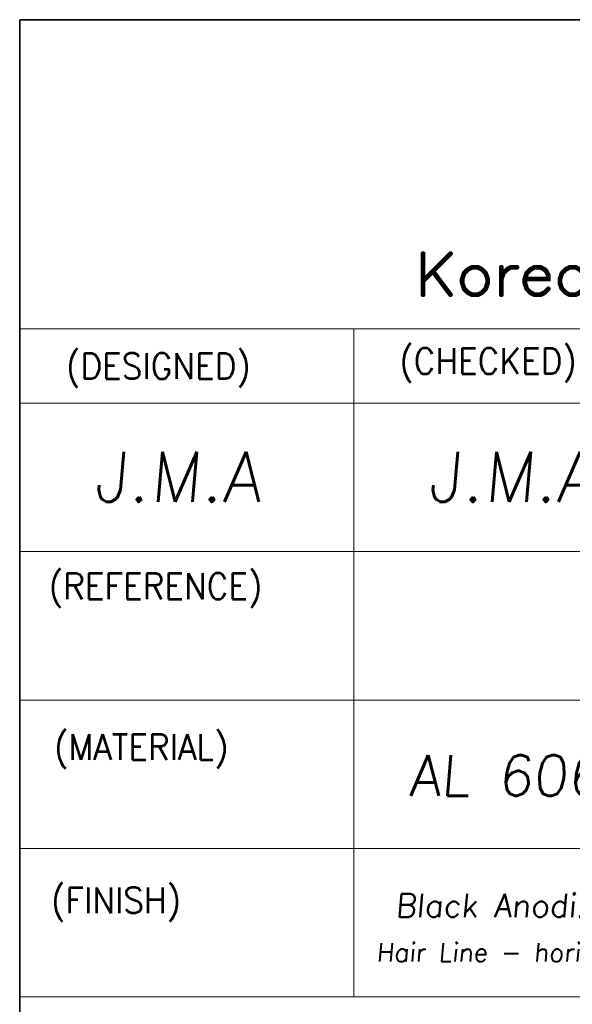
# Model space of a CAD drawing. Header units: millimetres. Extents: x 4065 to 8083, y -652 to 5416.
# Tile 214 of 256: x 5510 to 5534, y 4130 to 4173. Entities that reach past the tile are written whole.
import ezdxf
from ezdxf.enums import TextEntityAlignment as Align

# ---------------------------------------------------------------- set-up
doc = ezdxf.new("R2010")
doc.units = ezdxf.units.MM
doc.header["$LTSCALE"] = 0.8
doc.layers.get('0').update_dxf_attribs({"linetype": 'CONTINUOUS', "lineweight": 0})
doc.layers.add('2', color=3, linetype='CONTINUOUS', lineweight=0)
doc.styles.get("Standard").update_dxf_attribs({"font": 'romans.shx', "width": 0.8, "oblique": 5, "bigfont": 'whgtxt.shx'})

# ---------------------------------------------------------------- blocks, each defined once
blk = doc.blocks.new('SMOOTH_0$064516')
at = {"const_width": 0.0323}
blk.add_lwpolyline([(-0.016, 0, 1), (0.016, 0, 1)], format="xyb", close=True, dxfattribs=at)
blk = doc.blocks.new('logo')
at = {"color": 7, "const_width": 0.859}
for points in [[(-3519.27, 5311.97), (-3524.16, 5307.08)], [(-3524.16, 5311.97), (-3524.16, 5304.64)], [(-3522.42, 5308.82), (-3519.27, 5304.64)], [(-3515.43, 5309.53), (-3516.13, 5309.17), (-3516.83, 5308.48), (-3517.18, 5307.43), (-3517.18, 5306.74), (-3516.83, 5305.69), (-3516.13, 5304.99), (-3515.43, 5304.64), (-3514.39, 5304.64), (-3513.69, 5304.99), (-3513, 5305.69), (-3512.64, 5306.74), (-3512.64, 5307.43), (-3513, 5308.48), (-3513.69, 5309.17), (-3514.39, 5309.53), (-3515.43, 5309.53)], [(-3510.2, 5307.43), (-3509.85, 5308.48), (-3509.16, 5309.17), (-3508.46, 5309.53), (-3507.41, 5309.53)], [(-3510.2, 5309.53), (-3510.2, 5304.64)], [(-3506.01, 5307.43), (-3501.83, 5307.43), (-3501.83, 5308.13), (-3502.18, 5308.82), (-3502.53, 5309.17), (-3503.22, 5309.53), (-3504.27, 5309.53), (-3504.97, 5309.17), (-3505.67, 5308.48), (-3506.01, 5307.43), (-3506.01, 5306.74), (-3505.67, 5305.69), (-3504.97, 5304.99), (-3504.27, 5304.64), (-3503.22, 5304.64), (-3502.53, 5304.99), (-3501.83, 5305.69)], [(-3495.56, 5308.48), (-3496.25, 5309.17), (-3496.95, 5309.53), (-3497.99, 5309.53), (-3498.69, 5309.17), (-3499.39, 5308.48), (-3499.74, 5307.43), (-3499.74, 5306.74), (-3499.39, 5305.69), (-3498.69, 5304.99), (-3497.99, 5304.64), (-3496.95, 5304.64), (-3496.25, 5304.99), (-3495.56, 5305.69)]]:
    blk.add_lwpolyline(points, dxfattribs=at)
at = {"color": 7, "xscale": 13.31, "yscale": 13.31, "zscale": 13.31}
for p in [(-3524.16, 5311.97), (-3519.27, 5311.97), (-3522.42, 5308.82), (-3516.13, 5309.17), (-3515.43, 5309.53), (-3515.43, 5309.53), (-3514.39, 5309.53), (-3513.69, 5309.17), (-3510.2, 5309.53), (-3509.16, 5309.17), (-3508.46, 5309.53), (-3507.41, 5309.53), (-3504.97, 5309.17), (-3504.27, 5309.53), (-3503.22, 5309.53), (-3502.53, 5309.17), (-3502.18, 5308.82), (-3498.69, 5309.17), (-3497.99, 5309.53), (-3524.16, 5307.08), (-3517.18, 5307.43), (-3516.83, 5308.48), (-3513, 5308.48), (-3512.64, 5307.43), (-3510.2, 5307.43), (-3509.85, 5308.48), (-3506.01, 5307.43), (-3506.01, 5307.43), (-3505.67, 5308.48), (-3501.83, 5308.13), (-3501.83, 5307.43), (-3499.74, 5307.43), (-3499.39, 5308.48), (-3517.18, 5306.74), (-3516.83, 5305.69), (-3513, 5305.69), (-3512.64, 5306.74), (-3506.01, 5306.74), (-3505.67, 5305.69), (-3501.83, 5305.69), (-3499.74, 5306.74), (-3499.39, 5305.69), (-3524.16, 5304.64), (-3519.27, 5304.64), (-3516.13, 5304.99), (-3515.43, 5304.64), (-3514.39, 5304.64), (-3513.69, 5304.99), (-3510.2, 5304.64), (-3504.97, 5304.99), (-3504.27, 5304.64), (-3503.22, 5304.64), (-3502.53, 5304.99), (-3498.69, 5304.99), (-3497.99, 5304.64)]:
    blk.add_blockref('SMOOTH_0$064516', p, dxfattribs=at)

msp = doc.modelspace()

# ---------------------------------------------------------------- linework, layer by layer
at = {"color": 7, "linetype": 'Continuous', "lineweight": 35}
for p, q in [((5509.562, 4173.026), (5585.021, 4173.026)), ((5509.562, 4110.143), (5509.562, 4173.026))]:
    msp.add_line(p, q, dxfattribs=at)
at = {"color": 7, "linetype": 'Continuous'}
for p, q in [((5509.562, 4159.356), (5585.021, 4159.356)), ((5524.326, 4129.828), (5524.326, 4159.356)), ((5509.562, 4156.075), (5553.853, 4156.075)), ((5509.562, 4149.513), (5585.021, 4149.513)), ((5509.562, 4142.952), (5571.431, 4142.952)), ((5509.562, 4136.39), (5585.021, 4136.39)), ((5509.562, 4129.828), (5585.021, 4129.828))]:
    msp.add_line(p, q, dxfattribs=at)

# ---------------------------------------------------------------- block references
at = {"color": 3, "linetype": 'Continuous', "xscale": 0.2477402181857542, "yscale": 0.2477402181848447, "zscale": 0.2477402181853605}
msp.add_blockref('logo', (6400.466, 2846.696), dxfattribs=at)

# ---------------------------------------------------------------- texts
at = {"color": 7, "linetype": 'Continuous', "width": 0.933333}
for s, height, p in [('(DESIGNED)', 1.1408, (5511.607, 4158.286)), ('(CHECKED)', 1.1408, (5526.335, 4158.508)), ('(REFERENCE)', 1.14083, (5510.845, 4148.555)), ('(MATERIAL)', 1.1408, (5511.078, 4141.444)), ('(FINISH)', 1.1408, (5510.942, 4134.672))]:
    msp.add_text(s, height=height, dxfattribs=at).set_placement(p, align=Align.TOP_LEFT)
at = {"layer": '2', "linetype": 'Continuous', "oblique": 5}
for s, height, p in [('J.M.A', 2.2157, (5512.826, 4151.709)), ('J.M.A', 2.2157, (5527.589, 4151.709)), ('AL 6061', 1.7947, (5526.772, 4138.714)), ('Black Anodizing', 1.024, (5526.17, 4133.359)), ('Hair Line - horizontal', 0.8192, (5525.322, 4131.39))]:
    msp.add_text(s, height=height, dxfattribs=at).set_placement(p)

doc.saveas('drawing.dxf')
